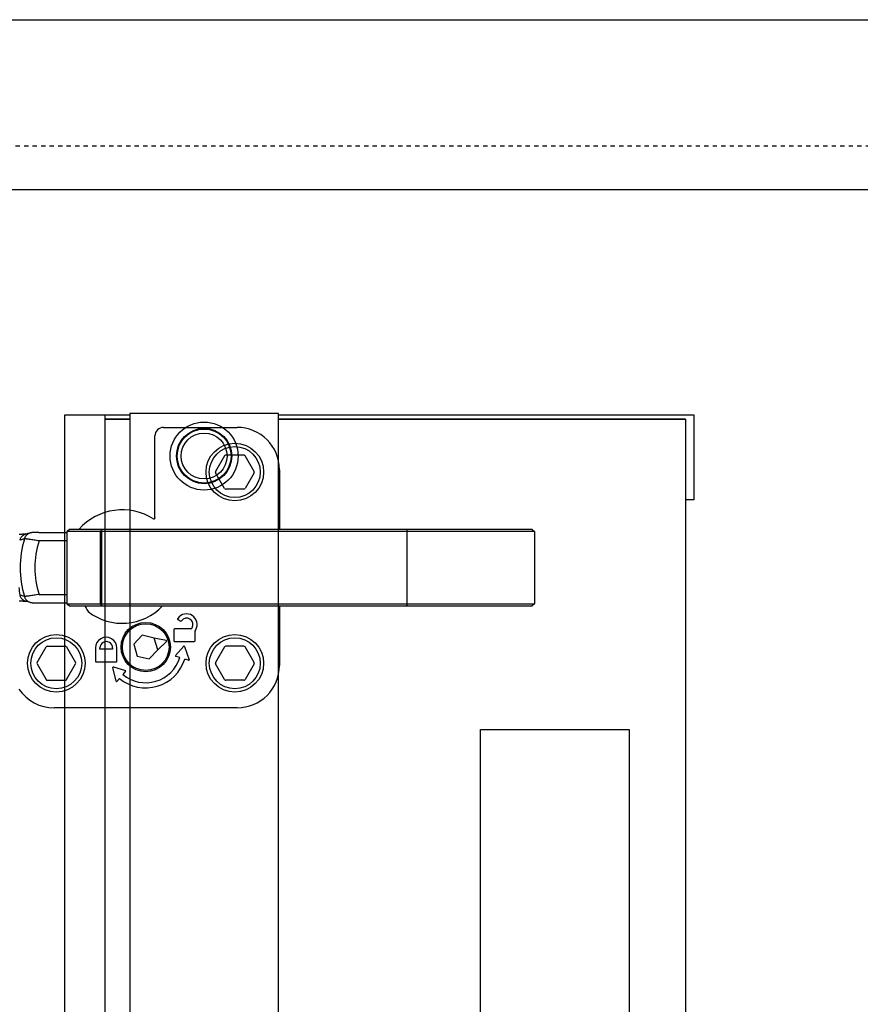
# Model space of a CAD drawing. Header units: millimetres. Extents: x -56303 to -45239, y -20463 to -4540.
# Tile 167 of 256: x -49435 to -49415, y -15299 to -15276. Entities that reach past the tile are written whole.
import ezdxf

# ---------------------------------------------------------------- set-up
doc = ezdxf.new("R2010")
doc.units = ezdxf.units.MM
doc.linetypes.add('Dashed3cust', pattern=[2, 1, -1])
doc.layers.add('_HVAC_urzadzenia', color=220, linetype='Continuous', lineweight=35)

# ---------------------------------------------------------------- blocks, each defined once
blk = doc.blocks.new('A$C69557CD5')
at = {"lineweight": -3}
for p, q in [((384.56, 925), (2974.56, 925)), ((386.56, 885), (2972.56, 885)), ((1892.56, 130), (1892.56, 832)), ((1892.56, 832), (1907.81, 832)), ((1902.06, 130), (1902.06, 832)), ((1907.81, 832.31), (1907.81, 727.61)), ((1942.81, 832.31), (1907.81, 832.31)), ((1942.81, 812.79), (1942.81, 832.31)), ((1942.81, 832), (2040.56, 832)), ((2040.56, 832), (2040.56, 812)), ((1902.06, 831), (1907.81, 831)), ((1907.81, 831), (1902.06, 831)), ((2038.56, 831), (1942.81, 831)), ((1942.81, 831), (2038.56, 831)), ((2038.56, 831), (2038.56, 812)), ((1942.81, 727.61), (1942.81, 814.72)), ((2038.56, 812), (2038.56, 150)), ((2040.56, 812), (2038.56, 812)), ((1990.31, 757.94), (2025.31, 757.94)), ((1990.31, 261.61), (1990.31, 757.94)), ((2025.31, 757.94), (2025.31, 261.61)), ((1907.81, 727.61), (1907.81, 204.06)), ((1942.81, 204.06), (1942.81, 727.61))]:
    blk.add_line(p, q, dxfattribs=at)
at = {"linetype": 'Dashed3cust', "lineweight": -3}
blk.add_line((1880.96, 895.31), (2211.16, 895.31), dxfattribs=at)
at = {"linetype": 'Continuous', "lineweight": -3}
for p, q in [((1915.73, 829.04), (1933.05, 829.04)), ((1913.73, 807.86), (1913.73, 827.05)), ((1930.14, 822.39), (1928, 818.69)), ((1934.67, 822.54), (1930.4, 822.54)), ((1937.07, 818.69), (1934.93, 822.39)), ((1930.14, 814.69), (1928, 818.39)), ((1937.07, 818.39), (1934.93, 814.69)), ((1943.03, 819.06), (1943.03, 805.04)), ((1934.67, 814.54), (1930.4, 814.54)), ((1884.4, 804.21), (1883.86, 804.06)), ((1884.42, 804.21), (1884.4, 804.21)), ((1884.45, 804.22), (1884.42, 804.21)), ((1884.48, 804.22), (1884.45, 804.22)), ((1884.51, 804.23), (1884.48, 804.22)), ((1884.54, 804.24), (1884.51, 804.23)), ((1884.57, 804.24), (1884.54, 804.24)), ((1884.6, 804.25), (1884.57, 804.24)), ((1884.63, 804.25), (1884.6, 804.25)), ((1884.66, 804.26), (1884.63, 804.25)), ((1884.69, 804.26), (1884.66, 804.26)), ((1884.72, 804.27), (1884.69, 804.26)), ((1884.75, 804.27), (1884.72, 804.27)), ((1884.78, 804.27), (1884.75, 804.27)), ((1884.81, 804.28), (1884.78, 804.27)), ((1884.84, 804.28), (1884.81, 804.28)), ((1884.88, 804.28), (1884.84, 804.28)), ((1884.91, 804.29), (1884.88, 804.28)), ((1884.94, 804.29), (1884.91, 804.29)), ((1884.98, 804.29), (1884.94, 804.29)), ((1885.01, 804.3), (1884.98, 804.29)), ((1885.05, 804.3), (1885.01, 804.3)), ((1885.13, 804.3), (1885.05, 804.3)), ((1885.22, 804.31), (1885.13, 804.3)), ((1885.31, 804.31), (1885.22, 804.31)), ((1885.41, 804.32), (1885.31, 804.31)), ((1885.52, 804.32), (1885.41, 804.32)), ((1885.64, 804.33), (1885.52, 804.32)), ((1885.78, 804.33), (1885.64, 804.33)), ((1885.92, 804.33), (1885.78, 804.33)), ((1886.08, 804.33), (1885.92, 804.33)), ((1886.24, 804.34), (1886.08, 804.33)), ((1886.41, 804.34), (1886.24, 804.34)), ((1886.41, 804.34), (1893.03, 804.34)), ((1893.03, 804.54), (1893.53, 805.04)), ((1893.19, 804.7), (1893.03, 804.54)), ((1893.03, 804.54), (1893.03, 787.54)), ((2003.03, 804.54), (1893.03, 804.54)), ((1893.28, 804.79), (1893.19, 804.7)), ((1893.36, 804.88), (1893.28, 804.79)), ((1893.45, 804.97), (1893.36, 804.88)), ((1893.52, 805.03), (1893.45, 804.97)), ((2002.53, 805.04), (1893.53, 805.04)), ((1901.15, 805.04), (1900.93, 804.54)), ((1900.93, 787.54), (1900.93, 804.54)), ((1901.15, 805.04), (1901.15, 787.04)), ((1911.78, 805.04), (1911.77, 805.05)), ((1972.98, 805.04), (1972.98, 787.04)), ((1972.98, 805.04), (1973.09, 804.54)), ((1973.09, 787.54), (1973.09, 804.54)), ((2002.53, 805.04), (2003.03, 804.54)), ((2003.03, 804.54), (2003.03, 787.54)), ((1881.95, 803.88), (1881.78, 803.87)), ((1882.1, 803.88), (1881.95, 803.88)), ((1882.25, 803.88), (1882.1, 803.88)), ((1882.39, 803.88), (1882.25, 803.88)), ((1882.51, 803.89), (1882.39, 803.88)), ((1882.63, 803.89), (1882.51, 803.89)), ((1882.74, 803.89), (1882.63, 803.89)), ((1882.84, 803.9), (1882.74, 803.89)), ((1882.93, 803.9), (1882.84, 803.9)), ((1883.01, 803.91), (1882.93, 803.9)), ((1883.08, 803.91), (1883.01, 803.91)), ((1883.15, 803.91), (1883.08, 803.91)), ((1883.2, 803.92), (1883.15, 803.91)), ((1883.25, 803.92), (1883.2, 803.92)), ((1883.3, 803.93), (1883.25, 803.92)), ((1883.86, 804.06), (1883.3, 803.91)), ((1883.33, 803.93), (1883.3, 803.93)), ((1883.35, 803.93), (1883.33, 803.93)), ((1883.36, 803.93), (1883.35, 803.93)), ((1883.37, 803.93), (1883.36, 803.93)), ((1883.37, 803.93), (1883.37, 803.93)), ((1893.03, 802.34), (1886.48, 802.34)), ((1881.79, 788.21), (1881.96, 788.21)), ((1881.96, 788.21), (1882.12, 788.21)), ((1882.12, 788.21), (1882.27, 788.21)), ((1882.27, 788.21), (1882.41, 788.2)), ((1882.41, 788.2), (1882.54, 788.2)), ((1882.54, 788.2), (1882.66, 788.2)), ((1882.66, 788.2), (1882.77, 788.19)), ((1882.77, 788.19), (1882.87, 788.19)), ((1882.87, 788.19), (1882.95, 788.19)), ((1882.95, 788.19), (1883.04, 788.18)), ((1883.04, 788.18), (1883.11, 788.18)), ((1883.11, 788.18), (1883.17, 788.17)), ((1883.17, 788.17), (1883.23, 788.17)), ((1883.23, 788.17), (1883.28, 788.16)), ((1883.28, 788.16), (1883.32, 788.16)), ((1883.3, 788.17), (1883.49, 788.12)), ((1883.32, 788.16), (1883.33, 788.16)), ((1883.33, 788.16), (1883.35, 788.16)), ((1883.35, 788.16), (1883.36, 788.16)), ((1883.36, 788.16), (1883.37, 788.15)), ((1883.49, 788.12), (1884.05, 787.98)), ((1884.05, 787.98), (1884.42, 787.88)), ((1884.42, 787.88), (1884.45, 787.87)), ((1884.45, 787.87), (1884.48, 787.86)), ((1884.48, 787.86), (1884.51, 787.86)), ((1886.48, 789.75), (1893.03, 789.75)), ((1884.51, 787.86), (1884.54, 787.85)), ((1884.54, 787.85), (1884.57, 787.84)), ((1884.57, 787.84), (1884.6, 787.84)), ((1884.6, 787.84), (1884.63, 787.83)), ((1884.63, 787.83), (1884.66, 787.83)), ((1884.66, 787.83), (1884.69, 787.83)), ((1884.69, 787.83), (1884.72, 787.82)), ((1884.72, 787.82), (1884.75, 787.82)), ((1884.75, 787.82), (1884.78, 787.81)), ((1884.78, 787.81), (1884.81, 787.81)), ((1884.81, 787.81), (1884.84, 787.81)), ((1884.84, 787.81), (1884.88, 787.8)), ((1884.88, 787.8), (1884.91, 787.8)), ((1884.91, 787.8), (1884.94, 787.8)), ((1884.94, 787.8), (1884.98, 787.79)), ((1884.98, 787.79), (1885.01, 787.79)), ((1885.01, 787.79), (1885.05, 787.79)), ((1885.05, 787.79), (1885.13, 787.78)), ((1885.13, 787.78), (1885.22, 787.78)), ((1885.22, 787.78), (1885.31, 787.77)), ((1885.31, 787.77), (1885.41, 787.77)), ((1885.41, 787.77), (1885.52, 787.77)), ((1885.52, 787.77), (1885.64, 787.76)), ((1885.64, 787.76), (1885.78, 787.76)), ((1885.78, 787.76), (1885.92, 787.76)), ((1885.92, 787.76), (1886.08, 787.75)), ((1886.08, 787.75), (1886.24, 787.75)), ((1886.24, 787.75), (1886.41, 787.75)), ((1886.41, 787.75), (1893.03, 787.75)), ((1893.53, 787.04), (1893.03, 787.54)), ((1893.03, 787.54), (2003.03, 787.54)), ((1893.1, 787.48), (1893.19, 787.39)), ((1893.19, 787.39), (1893.28, 787.3)), ((1893.28, 787.3), (1893.36, 787.21)), ((1893.36, 787.21), (1893.45, 787.12)), ((1893.45, 787.12), (1893.52, 787.05)), ((1893.53, 787.04), (2002.53, 787.04)), ((1901.15, 787.04), (1900.93, 787.54)), ((1943.03, 787.04), (1943.03, 773.03)), ((1972.98, 787.04), (1973.09, 787.54)), ((2003.03, 787.54), (2002.53, 787.04)), ((1919.17, 783.8), (1919.7, 783.5)), ((1918.17, 781.45), (1918.17, 778.85)), ((1922.19, 781.65), (1918.37, 781.65)), ((1922.46, 781.91), (1922.36, 781.75)), ((1923.17, 778.85), (1923.17, 781.09)), ((1923.2, 781.19), (1923.32, 781.41)), ((1910.74, 780.14), (1908.74, 778.03)), ((1913.58, 779.46), (1910.74, 780.14)), ((1914.41, 776.67), (1913.58, 779.46)), ((1916.36, 778.9), (1913.58, 779.45)), ((1916.44, 778.65), (1914.4, 776.68)), ((1918.37, 778.65), (1922.97, 778.65)), ((1886, 773.69), (1888.14, 777.39)), ((1888.4, 777.54), (1892.67, 777.54)), ((1892.93, 777.39), (1895.07, 773.69)), ((1899.77, 777.15), (1899.77, 774.05)), ((1900.77, 776.85), (1900.77, 777.15)), ((1903.77, 776.85), (1900.77, 776.85)), ((1903.77, 777.15), (1903.77, 776.85)), ((1904.77, 774.05), (1904.77, 777.15)), ((1908.74, 778.03), (1909.57, 775.23)), ((1912.4, 774.55), (1914.41, 776.67)), ((1918.6, 775.33), (1920.5, 777.55)), ((1920.67, 777.52), (1921.78, 774.37)), ((1930.14, 777.39), (1928, 773.69)), ((1934.67, 777.54), (1930.4, 777.54)), ((1937.07, 773.69), (1934.93, 777.39)), ((1909.57, 775.23), (1912.4, 774.55)), ((1919.6, 774.87), (1918.65, 775.17)), ((1921.66, 774.24), (1920.75, 774.52)), ((1886, 773.39), (1888.14, 769.69)), ((1892.93, 769.69), (1895.07, 773.39)), ((1899.97, 773.85), (1904.57, 773.85)), ((1904.63, 769.29), (1903.85, 772.54)), ((1903.98, 772.66), (1906.78, 771.83)), ((1906.83, 771.67), (1906.19, 770.9)), ((1930.14, 769.69), (1928, 773.39)), ((1937.07, 773.39), (1934.93, 769.69)), ((1888.4, 769.54), (1892.67, 769.54)), ((1905.42, 769.98), (1904.81, 769.25)), ((1934.67, 769.54), (1930.4, 769.54)), ((1933.05, 763.04), (1890.02, 763.04))]:
    blk.add_line(p, q, dxfattribs=at)
at = {"lineweight": -3}
for major_axis, start_param, end_param in [((5.66, 5.66), 5.497787, 11.780972), ((-4.6, 4.6), 3.926991, 10.210176), ((4.49, 4.49), 5.497787, 11.780972), ((4.49, 4.49), 5.497787, 11.780972), ((4.49, 4.49), 5.497787, 11.780972), ((3.82, 3.82), 5.497787, 11.780972)]:
    blk.add_ellipse((1925.31, 822.31), major_axis=major_axis, ratio=1, start_param=start_param, end_param=end_param, dxfattribs=at)
at = {"linetype": 'Continuous', "lineweight": -3}
for centre, major_axis, ratio, start_param, end_param in [((1915.74, 827.04), (-1.42, 1.42), 0.997265, -0.784029, 0.784029), ((1933.02, 819.03), (7.09, 7.09), 0.997265, 5.499157, 7.067214), ((1932.53, 818.54), (-4.79, 4.79), 1, 3.926991, 10.210176), ((1932.53, 818.54), (-4.24, 4.24), 1, 3.926991, 10.210176), ((1930.4, 822.24), (0.212, 0.212), 1, 0.785398, 1.832596), ((1934.67, 822.24), (0.212, 0.212), 1, 6.021386, 7.068583), ((1928.26, 818.54), (-0.212, 0.212), 1, 0.261799, 1.308997), ((1936.81, 818.54), (-0.212, 0.212), 1, 3.403392, 4.45059), ((1930.4, 814.84), (-0.212, 0.212), 1, 1.308997, 2.356194), ((1934.67, 814.84), (0.212, 0.212), 1, 3.926991, 4.974188), ((1906.03, 796.04), (9.62, 9.62), 1, 0.205424, 1.632958), ((1906.03, 796.04), (16.96, 16.96), 1, 2.069477, 2.642912), ((1906.03, 796.04), (-14.53, 14.53), 1, 0.474091, 1.096706), ((1906.35, 793.18), (17.46, 17.46), 1, 2.430245, 2.501589), ((1906.03, 796.04), (-9.26, 9.26), 1, 1.697309, 3.169576), ((1919.27, 783.98), (-0.141, 0.141), 1, 0.174733, 1.832596), ((1921.16, 782.66), (1.77, 1.77), 1, 4.974188, 8.028715), ((1919.8, 783.67), (0.141, 0.141), 1, 3.403392, 4.856268), ((1921.16, 782.66), (-1.06, 1.06), 1, 3.403392, 6.427065), ((1911.57, 777.35), (4.1, 4.1), 1, 5.497787, 11.780972), ((1911.57, 777.35), (-3.89, 3.89), 1, 3.926991, 10.210176), ((1911.57, 777.35), (-3.89, 3.89), 1, 3.926991, 10.210176), ((1918.37, 781.45), (-0.141, 0.141), 1, -0.785398, 0.785398), ((1922.19, 781.85), (0.141, 0.141), 1, 3.926991, 4.974188), ((1923.37, 781.09), (0.141, 0.141), 1, 1.832596, 2.356194), ((1890.53, 773.54), (-4.79, 4.79), 1, 3.926991, 10.210176), ((1890.53, 773.54), (-4.24, 4.24), 1, 3.926991, 10.210176), ((1902.27, 777.15), (1.77, 1.77), 1, 5.497787, 8.63938), ((1902.27, 777.15), (1.06, 1.06), 1, 5.497787, 8.63938), ((1916.34, 778.76), (0.106, 0.106), 1, 4.694936, 6.876597), ((1918.37, 778.85), (0.141, 0.141), 1, 2.356194, 3.926991), ((1922.97, 778.85), (0.141, 0.141), 1, 3.926991, 5.497787), ((1932.53, 773.54), (-4.79, 4.79), 1, 3.926991, 10.210176), ((1932.53, 773.54), (-4.24, 4.24), 1, 3.926991, 10.210176), ((1888.4, 777.24), (-0.212, 0.212), 1, -0.785398, 0.261799), ((1892.67, 777.24), (0.212, 0.212), 1, 6.021386, 7.068583), ((1920.57, 777.48), (0.0707, 0.0707), 1, 5.838107, 7.932502), ((1930.4, 777.24), (-0.212, 0.212), 1, -0.785398, 0.261799), ((1934.67, 777.24), (0.212, 0.212), 1, 6.021386, 7.068583), ((1899.97, 774.05), (0.141, 0.141), 1, 2.356194, 3.926991), ((1904.57, 774.05), (-0.141, 0.141), 1, 2.356194, 3.926991), ((1911.57, 777.35), (-6.79, 6.79), 1, 1.660163, 3.628184), ((1911.57, 777.35), (5.94, 5.94), 1, 3.23096, 5.19898), ((1918.68, 775.26), (0.0707, 0.0707), 1, 1.649317, 3.628184), ((1921.69, 774.34), (-0.0707, 0.0707), 1, 2.057388, 4.267311), ((1886.26, 773.54), (-0.212, 0.212), 1, 0.261799, 1.308997), ((1894.81, 773.54), (-0.212, 0.212), 1, 3.403392, 4.45059), ((1903.95, 772.56), (-0.0707, 0.0707), 1, -1.073358, 1.021037), ((1906.75, 771.73), (-0.0707, 0.0707), 1, 3.23096, 5.209827), ((1928.26, 773.54), (0.212, 0.212), 1, 1.832596, 2.879793), ((1933.02, 773.06), (-7.09, 7.09), 0.997265, 2.357564, 3.925621), ((1936.81, 773.54), (0.212, 0.212), 1, 4.974188, 6.021386), ((1888.4, 769.84), (-0.212, 0.212), 1, 1.308997, 2.356194), ((1892.67, 769.84), (0.212, 0.212), 1, 3.926991, 4.974188), ((1930.4, 769.84), (-0.212, 0.212), 1, 1.308997, 2.356194), ((1934.67, 769.84), (0.212, 0.212), 1, 3.926991, 4.974188), ((1890.05, 773.06), (7.09, 7.09), 0.997265, 2.948835, 3.925621), ((1904.73, 769.31), (-0.0707, 0.0707), 1, 1.021037, 3.23096)]:
    blk.add_ellipse(centre, major_axis=major_axis, ratio=ratio, start_param=start_param, end_param=end_param, dxfattribs=at)
for points, knots in [([(1913.73, 807.86), (1913.73, 807.82), (1913.72, 807.73), (1913.67, 807.6), (1913.6, 807.5), (1913.53, 807.44), (1913.49, 807.42)], [0, 0, 0, 0, 0.250038, 0.500055, 0.750043, 1, 1, 1, 1]), ([(1884.4, 804.21), (1884.32, 804.18), (1884.16, 804.13), (1883.93, 804.02), (1883.72, 803.88), (1883.53, 803.71), (1883.36, 803.52), (1883.22, 803.3), (1883.1, 803.07), (1883.05, 802.91), (1883.02, 802.83)], [0, 0, 0, 0, 0.124256, 0.248599, 0.37311, 0.497859, 0.6229, 0.748267, 0.87397, 1, 1, 1, 1]), ([(1893.52, 805.03), (1893.52, 805.04), (1893.52, 805.04), (1893.53, 805.04), (1893.53, 805.04)], [0, 0, 0, 0, 0.557247, 1, 1, 1, 1]), ([(1883.3, 803.91), (1883.22, 803.89), (1883.05, 803.84), (1882.82, 803.72), (1882.61, 803.57), (1882.41, 803.4), (1882.24, 803.2), (1882.1, 802.98), (1881.99, 802.74), (1881.94, 802.57), (1881.91, 802.49)], [0, 0, 0, 0, 0.124251, 0.248591, 0.373101, 0.497852, 0.622897, 0.748267, 0.873973, 1, 1, 1, 1]), ([(1883.02, 802.83), (1882.93, 802.8), (1882.56, 802.69), (1882.19, 802.57), (1881.91, 802.49)], [0, 0, 0, 0, 0.251434, 1, 1, 1, 1]), ([(1886.48, 802.34), (1886.28, 802.37), (1885.88, 802.44), (1885.3, 802.53), (1884.76, 802.62), (1884.26, 802.69), (1883.89, 802.74), (1883.62, 802.77), (1883.46, 802.79), (1883.31, 802.81), (1883.2, 802.82), (1883.1, 802.83), (1883.05, 802.83), (1883.02, 802.83)], [0, 0, 0, 0, 0.175275, 0.34536, 0.505209, 0.650043, 0.775469, 0.829669, 0.877613, 0.918919, 0.953258, 0.980354, 1, 1, 1, 1]), ([(1881.91, 789.6), (1881.94, 789.51), (1881.99, 789.35), (1882.1, 789.11), (1882.24, 788.89), (1882.41, 788.69), (1882.61, 788.52), (1882.82, 788.37), (1883.05, 788.25), (1883.22, 788.2), (1883.3, 788.17)], [0, 0, 0, 0, 0.126027, 0.251733, 0.377103, 0.502148, 0.626899, 0.751409, 0.875749, 1, 1, 1, 1]), ([(1883.02, 789.26), (1882.93, 789.29), (1882.56, 789.4), (1882.19, 789.51), (1881.91, 789.6)], [0, 0, 0, 0, 0.251434, 1, 1, 1, 1]), ([(1886.48, 789.75), (1886.28, 789.72), (1885.88, 789.65), (1885.3, 789.55), (1884.76, 789.47), (1884.26, 789.4), (1883.89, 789.35), (1883.62, 789.32), (1883.46, 789.3), (1883.31, 789.28), (1883.2, 789.27), (1883.1, 789.26), (1883.05, 789.26), (1883.02, 789.26)], [0, 0, 0, 0, 0.175275, 0.34536, 0.505209, 0.650043, 0.775469, 0.829669, 0.877613, 0.918919, 0.953258, 0.980354, 1, 1, 1, 1]), ([(1883.02, 789.26), (1883.05, 789.18), (1883.1, 789.01), (1883.22, 788.78), (1883.36, 788.57), (1883.53, 788.38), (1883.72, 788.21), (1883.93, 788.07), (1884.16, 787.96), (1884.32, 787.9), (1884.4, 787.88)], [0, 0, 0, 0, 0.12603, 0.251733, 0.3771, 0.502141, 0.62689, 0.751401, 0.875744, 1, 1, 1, 1]), ([(1893.53, 787.04), (1893.53, 787.04), (1893.52, 787.05), (1893.52, 787.05), (1893.52, 787.05)], [0, 0, 0, 0, 0.442814, 1, 1, 1, 1]), ([(1897.21, 787.04), (1897.26, 786.94), (1897.52, 786.48), (1897.79, 786.03), (1898.01, 785.69)], [0, 0, 0, 0, 0.223828, 1, 1, 1, 1])]:
    blk.add_open_spline(points, degree=3, knots=knots, dxfattribs=at)

msp = doc.modelspace()

# ---------------------------------------------------------------- block references
at = {"layer": '_HVAC_urzadzenia', "xscale": 0.09999999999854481, "yscale": 0.1000000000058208, "zscale": 0.1}
msp.add_blockref('A$C69557CD5', (-49623.4, -15368.138), dxfattribs=at)

doc.saveas('drawing.dxf')
